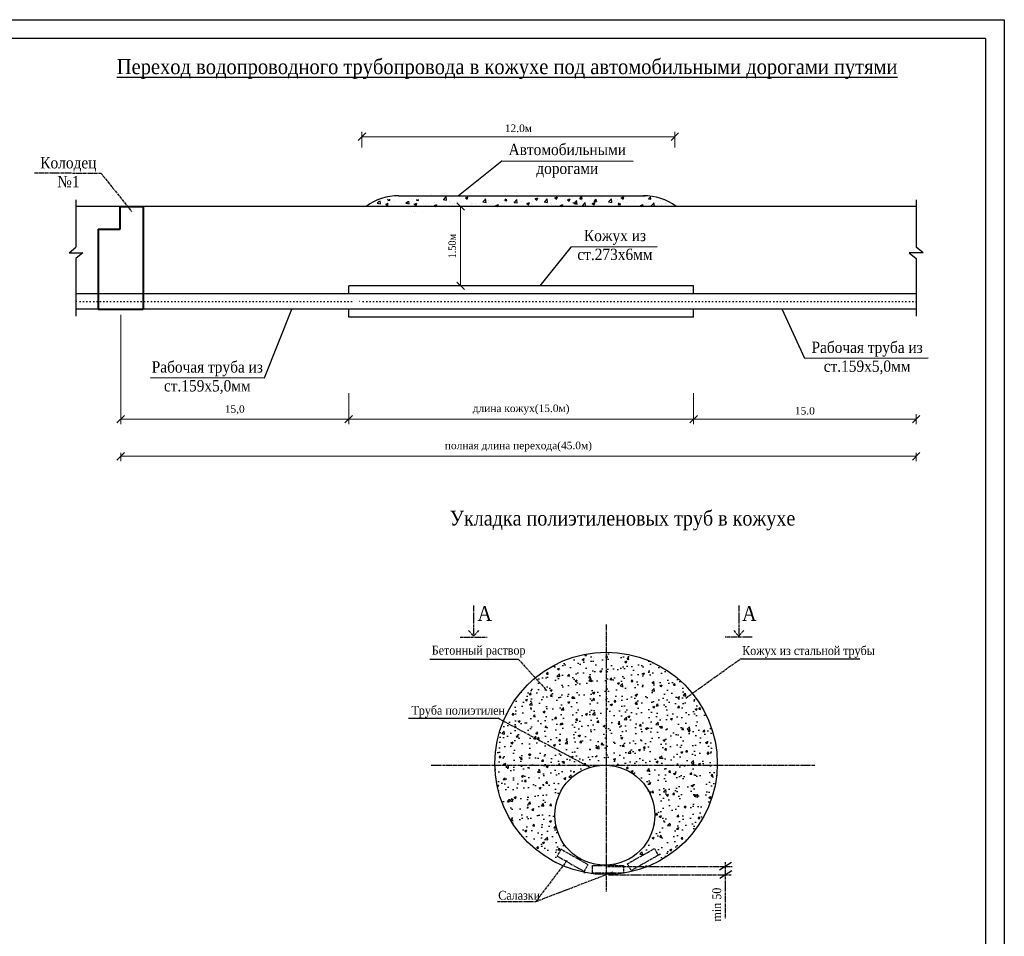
# Model space of a CAD drawing. Extents: x 0 to 361260, y 0 to 4201817.
# Tile 35 of 256: x 360482 to 360744, y 4194620 to 4194864. Entities that reach past the tile are written whole.
import ezdxf

# ---------------------------------------------------------------- set-up
doc = ezdxf.new("R2010")
doc.units = 0
doc.header["$LTSCALE"] = 0.5
doc.header["$MEASUREMENT"] = 0
doc.header["$PDMODE"] = 32
doc.header["$PDSIZE"] = 0.3
for name, pattern in [('CENTER', [2, 1.25, -0.25, 0.25, -0.25]), ('CONTI', [0]), ('Контура низ откосов  Штриховая 0.1-0.5 - - - - - - -', [0.6, 0.1, -0.5])]:
    doc.linetypes.add(name, pattern=pattern)
doc.layers.add('Geology', color=7, linetype='Continuous')
doc.layers.add('РУС', color=7, linetype='Continuous')
doc.styles.add('ESKD1', font='times.ttf', dxfattribs={"width": 0.6, "oblique": 15})
doc.styles.add('Times Nev Roman', font='times.ttf', dxfattribs={"width": 0.9})
doc.dimstyles.new('GENPLAN', dxfattribs={"dimtxt": 1, "dimasz": 4, "dimexe": 1.3, "dimexo": 1.5, "dimgap": 1.2, "dimtad": 1, "dimzin": 0, "dimdsep": 46, "dimtxsty": 'ESKD1', "dimblk1": 'OBLIQUE', "dimblk2": 'OBLIQUE', "dimtsz": 1, "dimcen": -2, "dimadec": 0, "dimazin": 0, "dimtfac": 0.75, "dimtix": 1, "dimtmove": 0, "dimatfit": 3, "dimfxl": 1, "dimtvp": 1.2, "dimlwd": 0, "dimlwe": 0, "dimarcsym": 0})

# ---------------------------------------------------------------- blocks, each defined once
blk = doc.blocks.new('*D457')
at = {"color": 0, "linetype": 'Continuous', "lineweight": 0, "ltscale": 3, "transparency": 16777216}
for p, q in [((360508.07, 4194746.83), (360510.07, 4194748.83)), ((360509.07, 4194748.74), (360509.07, 4194746.53)), ((360719.14, 4194746.83), (360721.14, 4194748.83)), ((360720.14, 4194748.74), (360720.14, 4194746.53)), ((360720.14, 4194747.83), (360509.07, 4194747.83))]:
    blk.add_line(p, q, dxfattribs=at)
at = {"layer": 'Defpoints', "color": 0, "linetype": 'Continuous', "lineweight": 106, "ltscale": 3, "transparency": 16777216}
for p in [(360509.07, 4194750.24), (360720.14, 4194750.24), (360509.07, 4194747.83)]:
    blk.add_point(p, dxfattribs=at)
at = {"color": 0, "linetype": 'Continuous', "ltscale": 3, "transparency": 16777216, "insert": (360614.6, 4194750.37), "char_height": 1, "width": 57.0626, "attachment_point": 5, "style": 'Times Nev Roman'}
blk.add_mtext('{\\H2x;\\W1;полная длина перехода(45.0м)}', dxfattribs=at)
blk = doc.blocks.new('_Oblique')
at = {"color": 0, "linetype": 'ByBlock', "lineweight": -2}
blk.add_line((-0.5, -0.5), (0.5, 0.5), dxfattribs=at)
blk = doc.blocks.new('*D458')
at = {"color": 0, "linetype": 'Continuous', "lineweight": 0, "ltscale": 3, "transparency": 16777216}
for p, q in [((360572.09, 4194831.61), (360574.09, 4194833.61)), ((360573.09, 4194829.74), (360573.09, 4194833.91)), ((360573.09, 4194832.61), (360656.11, 4194832.61)), ((360655.11, 4194831.61), (360657.11, 4194833.61)), ((360656.11, 4194829.74), (360656.11, 4194833.91))]:
    blk.add_line(p, q, dxfattribs=at)
at = {"layer": 'Defpoints', "color": 0, "linetype": 'Continuous', "lineweight": 106, "ltscale": 3, "transparency": 16777216}
for p in [(360656.11, 4194832.61), (360573.09, 4194828.24), (360656.11, 4194828.24)]:
    blk.add_point(p, dxfattribs=at)
at = {"color": 0, "linetype": 'Continuous', "ltscale": 3, "transparency": 16777216, "insert": (360614.6, 4194834.83), "char_height": 1, "attachment_point": 5, "style": 'Times Nev Roman'}
blk.add_mtext('{\\H2x;\\W1;12.0м}', dxfattribs=at)
blk = doc.blocks.new('*D459')
at = {"color": 0, "linetype": 'Continuous', "lineweight": 0, "ltscale": 3, "transparency": 16777216}
for p, q in [((360569.57, 4194764.54), (360569.57, 4194756.37)), ((360661.08, 4194764.54), (360661.08, 4194756.37)), ((360568.57, 4194756.67), (360570.57, 4194758.67)), ((360661.08, 4194757.67), (360569.57, 4194757.67)), ((360660.08, 4194756.67), (360662.08, 4194758.67))]:
    blk.add_line(p, q, dxfattribs=at)
at = {"layer": 'Defpoints', "color": 0, "linetype": 'Continuous', "lineweight": 106, "ltscale": 3, "transparency": 16777216}
for p in [(360569.57, 4194766.04), (360661.08, 4194766.04), (360569.57, 4194757.67)]:
    blk.add_point(p, dxfattribs=at)
at = {"color": 0, "linetype": 'Continuous', "ltscale": 3, "transparency": 16777216, "insert": (360615.32, 4194760.22), "char_height": 1, "width": 39.5971, "attachment_point": 5, "style": 'Times Nev Roman'}
blk.add_mtext('{\\H2x;\\W1;длина кожух(15.0м)}', dxfattribs=at)
blk = doc.blocks.new('*D460')
at = {"color": 0, "linetype": 'Continuous', "lineweight": 0, "ltscale": 3, "transparency": 16777216}
for p, q in [((360600.63, 4194814.1), (360597.95, 4194814.1)), ((360600.25, 4194813.1), (360598.25, 4194815.1)), ((360599.25, 4194814.1), (360599.25, 4194793.03)), ((360600.63, 4194793.03), (360597.95, 4194793.03)), ((360600.25, 4194792.03), (360598.25, 4194794.03))]:
    blk.add_line(p, q, dxfattribs=at)
at = {"layer": 'Defpoints', "color": 0, "linetype": 'Continuous', "lineweight": 106, "ltscale": 3, "transparency": 16777216}
for p in [(360602.13, 4194814.1), (360599.25, 4194793.03), (360602.13, 4194793.03)]:
    blk.add_point(p, dxfattribs=at)
at = {"color": 0, "linetype": 'Continuous', "ltscale": 3, "transparency": 16777216, "insert": (360597.03, 4194803.56), "char_height": 1, "width": 13.53, "attachment_point": 5, "rotation": 90, "style": 'Times Nev Roman'}
blk.add_mtext('{\\H2x;1.50м}', dxfattribs=at)
blk = doc.blocks.new('*D461')
at = {"color": 0, "linetype": 'CONTI', "lineweight": 0, "transparency": 16777216}
for p, q in [((360661.08, 4194764.54), (360661.08, 4194756.37)), ((360720.14, 4194759), (360720.14, 4194756.37)), ((360660.08, 4194756.67), (360662.08, 4194758.67)), ((360661.08, 4194757.67), (360720.14, 4194757.67)), ((360719.14, 4194756.67), (360721.14, 4194758.67))]:
    blk.add_line(p, q, dxfattribs=at)
at = {"layer": 'Defpoints', "color": 0, "linetype": 'CONTI', "lineweight": 106, "transparency": 16777216}
for p in [(360661.08, 4194766.04), (360720.14, 4194760.5), (360720.14, 4194757.67)]:
    blk.add_point(p, dxfattribs=at)
at = {"color": 0, "linetype": 'CONTI', "transparency": 16777216, "insert": (360690.61, 4194759.89), "char_height": 1, "width": 5.0727, "attachment_point": 5, "style": 'Times Nev Roman'}
blk.add_mtext('{\\H2x;\\W1;15.0}', dxfattribs=at)
blk = doc.blocks.new('*D462')
at = {"color": 0, "linetype": 'CONTI', "lineweight": 0, "transparency": 16777216}
for p, q in [((360509.07, 4194785.39), (360509.07, 4194756.37)), ((360569.57, 4194763.06), (360569.57, 4194756.37)), ((360508.07, 4194756.67), (360510.07, 4194758.67)), ((360509.07, 4194757.67), (360569.57, 4194757.67)), ((360568.57, 4194756.67), (360570.57, 4194758.67))]:
    blk.add_line(p, q, dxfattribs=at)
at = {"layer": 'Defpoints', "color": 0, "linetype": 'CONTI', "lineweight": 106, "transparency": 16777216}
for p in [(360509.07, 4194786.89), (360569.57, 4194764.56), (360569.57, 4194757.67)]:
    blk.add_point(p, dxfattribs=at)
at = {"color": 0, "linetype": 'CONTI', "transparency": 16777216, "insert": (360539.32, 4194760.12), "char_height": 1, "attachment_point": 5, "style": 'Times Nev Roman'}
blk.add_mtext('{\\H2x;\\W1;15,0}', dxfattribs=at)

msp = doc.modelspace()

# ---------------------------------------------------------------- hatches: boundary and pattern name
at = {"layer": 'Geology'}
h = msp.add_hatch(dxfattribs=at)
h.set_pattern_fill('AR-CONC', color=0, scale=0.784, style=0)
h.set_pattern_definition([(50, (359425.1574, 4194759.941), (5.62332, -0.491977), [0.588, -6.468]), (355, (359425.1574, 4194759.941), (-1.08781, 5.897186), [0.4704, -5.1744]), (100.4514, (359425.626, 4194759.9), (4.535514, 5.405206), [0.499723, -5.496954]), (46.1842, (359425.1574, 4194761.509), (8.36717, -1.29767), [0.882, -9.702]), (96.6356, (359425.855, 4194761.401), (7.327756, 7.637084), [0.749585, -8.24543]), (351.1842, (359425.157, 4194761.509), (7.32775, 7.63709), [0.7056, -7.7616]), (21, (359425.9414, 4194761.117), (4.679751, -3.156532), [0.588, -6.468]), (326, (359425.9414, 4194761.117), (1.907592, 5.685176), [0.4704, -5.1744]), (71.4514, (359426.3314, 4194760.854), (6.587345, 2.52864), [0.499723, -5.496954]), (37.5, (359425.1574, 4194759.9409), (0.0953333, 2.6098878), [0, -5.11168, 0, -5.2528, 0, -5.194]), (7.5, (359425.1574, 4194759.941), (2.062465, 3.092188), [0, -2.99488, 0, -4.99408, 0, -1.9796]), (327.5, (359423.409, 4194759.9409), (4.185168, -0.1768302), [0, -1.96, 0, -6.1152, 0, -8.1144]), (317.5, (359422.625, 4194759.941), (4.57218, 0.784823), [0, -2.548, 0, -4.06112, 0, -5.7624])])
h.paths.add_polyline_path([(360608.385, 4194665.891, 0.2927237), (360625.93, 4194639.358), (360627.246, 4194640.394), (360624.877, 4194641.741), (360625.896, 4194643.533), (360633.072, 4194639.453), (360631.925, 4194637.437, 0.0197763), (360634.227, 4194637.057), (360634.227, 4194639.725, -0.3425168), (360624.24, 4194652.593, -0.4224007), (360637.894, 4194665.871), (360637.894, 4194665.891)])
h.paths.add_polyline_path([(360637.894, 4194665.891), (360637.88, 4194695.82, 0.414247), (360608.382, 4194666.325, 0.0036766), (360608.385, 4194665.891)])
h.paths.add_polyline_path([(360667.368, 4194665.891, 0.4184941), (360637.88, 4194695.82), (360637.894, 4194665.891)])
h.paths.add_polyline_path([(360637.894, 4194665.891), (360637.894, 4194665.871, -0.4060735), (360650.808, 4194652.593, -0.4058079), (360637.906, 4194639.314), (360637.906, 4194639.232), (360642.481, 4194639.232), (360642.481, 4194638.99), (360643.913, 4194638.99), (360643.521, 4194639.68), (360650.697, 4194643.759), (360651.716, 4194641.967), (360646.479, 4194638.99), (360648.957, 4194638.99, 0.3014079), (360667.368, 4194665.891)])
h.paths.add_polyline_path([(360627.722, 4194653.283), (360656.797, 4194653.283), (360656.797, 4194657.987), (360627.722, 4194657.987)], flags=9)

# ---------------------------------------------------------------- linework, layer by layer
for p, q in [((360149.526, 4194863.66), (360743.526, 4194863.66)), ((360743.526, 4194863.66), (360743.526, 4194443.66)), ((360738.526, 4194858.66), (360169.526, 4194858.66)), ((360738.526, 4194858.66), (360738.526, 4194448.66))]:
    msp.add_line(p, q)
at = {"linetype": 'Continuous', "ltscale": 3}
for p, q in [((360610.227, 4194826.117), (360598.677, 4194816.937)), ((360610.227, 4194826.179), (360645.028, 4194826.117)), ((360497.192, 4194815.826), (360497.192, 4194803.323)), ((360573.093, 4194814.098), (360497.192, 4194814.098)), ((360720.139, 4194814.098), (360573.093, 4194814.098)), ((360720.139, 4194815.826), (360720.139, 4194803.323)), ((360495.373, 4194801.828), (360497.192, 4194803.323)), ((360628.47, 4194803.291), (360620.253, 4194793.031)), ((360651.387, 4194803.353), (360628.47, 4194803.291)), ((360721.958, 4194801.828), (360720.139, 4194803.323)), ((360495.373, 4194801.828), (360499.011, 4194801.828)), ((360499.011, 4194801.828), (360497.192, 4194800.307)), ((360721.958, 4194801.828), (360718.32, 4194801.828)), ((360718.32, 4194801.828), (360720.139, 4194800.307)), ((360497.192, 4194800.307), (360497.192, 4194784.985)), ((360720.139, 4194800.307), (360720.139, 4194784.985)), ((360720.139, 4194790.885), (360497.192, 4194790.885)), ((360720.139, 4194786.885), (360497.192, 4194786.885)), ((360505.235, 4194786.885), (360497.192, 4194786.885)), ((360547.222, 4194768.627), (360554.472, 4194786.885)), ((360690.586, 4194773.771), (360684.575, 4194786.885)), ((360723.327, 4194773.832), (360690.586, 4194773.771)), ((360516.942, 4194768.689), (360547.222, 4194768.627)), ((360591.049, 4194693.978), (360614.568, 4194693.978)), ((360673.566, 4194694.1), (360705.148, 4194694.1)), ((360585.401, 4194678.299), (360609.216, 4194678.299))]:
    msp.add_line(p, q, dxfattribs=at)
at = {"linetype": 'CONTI'}
msp.add_line((360582.837, 4194816.936), (360648.22, 4194816.937), dxfattribs=at)
at = {"linetype": 'Continuous', "lineweight": 40, "ltscale": 3}
for p, q in [((360508.898, 4194808.071), (360508.898, 4194814.098)), ((360508.898, 4194814.098), (360515.069, 4194814.098)), ((360515.069, 4194814.098), (360515.069, 4194786.885)), ((360503.067, 4194808.071), (360503.067, 4194786.885)), ((360503.067, 4194808.071), (360508.898, 4194808.071)), ((360503.067, 4194786.885), (360515.069, 4194786.885))]:
    msp.add_line(p, q, dxfattribs=at)
at = {"linetype": 'Continuous', "lineweight": 30, "ltscale": 3}
for p, q in [((360661.08, 4194793.031), (360569.566, 4194793.031)), ((360569.566, 4194790.885), (360569.566, 4194793.031)), ((360661.08, 4194790.885), (360661.08, 4194793.031)), ((360569.566, 4194784.74), (360569.566, 4194786.885)), ((360661.08, 4194784.74), (360661.08, 4194786.885)), ((360661.08, 4194784.74), (360569.566, 4194784.74))]:
    msp.add_line(p, q, dxfattribs=at)
at = {"linetype": 'Контура низ откосов  Штриховая 0.1-0.5 - - - - - - -', "ltscale": 3}
for p, q in [((360570.294, 4194788.885), (360497.192, 4194788.885)), ((360720.139, 4194788.885), (360572.087, 4194788.885))]:
    msp.add_line(p, q, dxfattribs=at)
at = {"linetype": 'Continuous', "ltscale": 3}
msp.add_circle((360637.877, 4194666.325), 29.495, dxfattribs=at)
for centre, start, end in [((360582.59, 4194803.146), 88.97577, 127.42993), ((360648.056, 4194803.146), 52.57007, 91.02423)]:
    msp.add_arc(centre, 13.792, start, end, dxfattribs=at)
at = {"layer": 'Geology', "color": 0, "linetype": 'CENTER'}
for p, q in [((360486.233, 4194823.018), (360503.804, 4194822.956)), ((360503.804, 4194822.956), (360512.022, 4194812.696)), ((360602.707, 4194708.227), (360602.707, 4194700.077)), ((360673.046, 4194708.227), (360673.046, 4194700.077)), ((360601.379, 4194701.593), (360602.707, 4194700.077)), ((360604.036, 4194701.593), (360602.707, 4194700.077)), ((360637.877, 4194703.193), (360637.909, 4194632.294)), ((360671.718, 4194701.593), (360673.046, 4194700.077)), ((360674.374, 4194701.593), (360673.046, 4194700.077)), ((360599.098, 4194699.788), (360606.317, 4194699.788)), ((360676.656, 4194699.788), (360669.437, 4194699.788)), ((360614.568, 4194693.978), (360622.15, 4194685.657)), ((360659.001, 4194683.675), (360673.566, 4194694.1)), ((360633.53, 4194665.262), (360609.216, 4194678.299)), ((360591.415, 4194665.891), (360693.457, 4194665.891)), ((360627.51, 4194640.602), (360619.223, 4194629.679)), ((360638.259, 4194638.99), (360671.297, 4194638.99)), ((360669.499, 4194640.113), (360669.499, 4194625.071)), ((360619.223, 4194629.679), (360639.69, 4194637.541)), ((360638.484, 4194636.745), (360671.072, 4194636.745)), ((360609.006, 4194629.688), (360619.223, 4194629.679))]:
    msp.add_line(p, q, dxfattribs=at)
at = {"layer": 'Geology', "color": 0, "linetype": 'Continuous'}
for p, q in [((360585.693, 4194816.324), (360585.693, 4194816.324)), ((360588.573, 4194816.343), (360588.573, 4194816.343)), ((360591.408, 4194817.305), (360591.408, 4194817.305)), ((360591.779, 4194816.771), (360591.779, 4194816.771)), ((360592.284, 4194816.832), (360592.284, 4194816.832)), ((360594.694, 4194815.942), (360595.457, 4194816.738)), ((360595.546, 4194815.787), (360595.437, 4194816.718)), ((360596.869, 4194816.498), (360596.869, 4194816.498)), ((360600.534, 4194816.387), (360601.22, 4194816.65)), ((360600.534, 4194816.387), (360601.021, 4194816.058)), ((360600.927, 4194816.829), (360600.927, 4194816.829)), ((360601.021, 4194816.058), (360601.219, 4194816.65)), ((360601.879, 4194816.818), (360601.879, 4194816.818)), ((360604.911, 4194816.343), (360604.911, 4194816.343)), ((360608.117, 4194816.771), (360608.117, 4194816.771)), ((360608.622, 4194816.832), (360608.622, 4194816.832)), ((360619.037, 4194816.113), (360619.723, 4194816.376)), ((360619.058, 4194816.324), (360619.058, 4194816.324)), ((360619.524, 4194815.784), (360619.722, 4194816.376)), ((360621.938, 4194816.343), (360621.938, 4194816.343)), ((360624.242, 4194816.365), (360624.929, 4194816.629)), ((360624.243, 4194816.365), (360624.73, 4194816.036)), ((360624.729, 4194816.036), (360624.928, 4194816.628)), ((360625.145, 4194816.771), (360625.145, 4194816.771)), ((360625.649, 4194816.832), (360625.649, 4194816.832)), ((360625.87, 4194816.54), (360625.87, 4194816.54)), ((360630.888, 4194816.167), (360631.361, 4194816.73)), ((360630.888, 4194816.167), (360631.474, 4194816.116)), ((360631.474, 4194816.115), (360631.36, 4194816.729)), ((360633.694, 4194816.56), (360633.694, 4194816.56)), ((360634.121, 4194816.256), (360634.121, 4194816.256)), ((360634.831, 4194816.38), (360634.831, 4194816.38)), ((360636.574, 4194816.579), (360636.574, 4194816.579)), ((360640.428, 4194816.324), (360640.428, 4194816.324)), ((360641.872, 4194816.38), (360642.558, 4194816.643)), ((360641.872, 4194816.38), (360642.359, 4194816.051)), ((360642.359, 4194816.051), (360642.557, 4194816.643)), ((360643.308, 4194816.343), (360643.308, 4194816.343)), ((360646.515, 4194816.771), (360646.515, 4194816.771)), ((360647.02, 4194816.832), (360647.02, 4194816.832)), ((360649.136, 4194816.102), (360649.609, 4194816.665)), ((360649.722, 4194816.05), (360649.608, 4194816.664)), ((360650.684, 4194816.561), (360650.684, 4194816.561)), ((360651.111, 4194816.256), (360651.111, 4194816.256)), ((360651.821, 4194816.38), (360651.821, 4194816.38)), ((360577.141, 4194814.97), (360578.013, 4194814.835)), ((360577.16, 4194814.99), (360577.621, 4194815.471)), ((360578.012, 4194814.835), (360577.927, 4194815.57)), ((360579.11, 4194815.04), (360579.11, 4194815.04)), ((360579.376, 4194814.731), (360580.062, 4194814.994)), ((360579.376, 4194814.731), (360579.863, 4194814.402)), ((360579.862, 4194814.402), (360580.061, 4194814.994)), ((360579.874, 4194815.824), (360579.874, 4194815.824)), ((360579.916, 4194815.772), (360580.104, 4194815.997)), ((360579.916, 4194815.772), (360580.501, 4194815.721)), ((360579.93, 4194815.205), (360579.93, 4194815.205)), ((360579.978, 4194815.343), (360579.978, 4194815.343)), ((360580.501, 4194815.72), (360580.45, 4194815.997)), ((360581.798, 4194815.454), (360581.798, 4194815.454)), ((360584.742, 4194814.938), (360585.614, 4194814.803)), ((360584.761, 4194814.958), (360585.222, 4194815.439)), ((360585.613, 4194814.803), (360585.528, 4194815.538)), ((360586.119, 4194816.02), (360586.119, 4194816.02)), ((360586.711, 4194815.008), (360586.711, 4194815.008)), ((360586.829, 4194816.144), (360586.829, 4194816.144)), ((360586.977, 4194814.698), (360587.663, 4194814.962)), ((360586.977, 4194814.698), (360587.464, 4194814.37)), ((360587.463, 4194814.369), (360587.662, 4194814.962)), ((360587.475, 4194815.792), (360587.475, 4194815.792)), ((360587.517, 4194815.74), (360587.705, 4194815.964)), ((360587.517, 4194815.74), (360588.102, 4194815.689)), ((360588.102, 4194815.688), (360588.051, 4194815.964)), ((360589.533, 4194815.019), (360589.533, 4194815.019)), ((360589.959, 4194814.715), (360589.959, 4194814.715)), ((360590.669, 4194814.838), (360590.669, 4194814.838)), ((360592.3, 4194814.367), (360592.986, 4194814.63)), ((360592.3, 4194814.367), (360592.697, 4194814.098)), ((360592.412, 4194815.038), (360592.412, 4194815.038)), ((360592.807, 4194814.098), (360592.985, 4194814.63)), ((360594.674, 4194815.922), (360595.546, 4194815.787)), ((360596.268, 4194815.205), (360596.268, 4194815.205)), ((360596.316, 4194815.343), (360596.316, 4194815.343)), ((360596.561, 4194815.077), (360596.561, 4194815.077)), ((360596.75, 4194814.244), (360596.75, 4194814.244)), ((360596.987, 4194814.773), (360596.987, 4194814.773)), ((360597.697, 4194814.896), (360597.697, 4194814.896)), ((360598.136, 4194815.454), (360598.136, 4194815.454)), ((360598.349, 4194814.104), (360598.349, 4194814.104)), ((360599.441, 4194815.096), (360599.441, 4194815.096)), ((360601.782, 4194814.934), (360601.782, 4194814.934)), ((360602.031, 4194815.184), (360602.031, 4194815.184)), ((360602.06, 4194814.593), (360602.06, 4194814.593)), ((360602.457, 4194814.88), (360602.457, 4194814.88)), ((360603.167, 4194815.003), (360603.167, 4194815.003)), ((360605.133, 4194815.308), (360606.005, 4194815.172)), ((360605.153, 4194815.328), (360605.916, 4194816.124)), ((360606.005, 4194815.173), (360605.896, 4194816.104)), ((360606.675, 4194815.031), (360606.675, 4194815.031)), ((360606.732, 4194815.561), (360606.732, 4194815.561)), ((360607.101, 4194814.727), (360607.101, 4194814.727)), ((360607.811, 4194814.85), (360607.811, 4194814.85)), ((360608.149, 4194814.401), (360608.149, 4194814.401)), ((360608.25, 4194815.408), (360608.25, 4194815.408)), ((360608.637, 4194814.367), (360609.324, 4194814.63)), ((360608.637, 4194814.367), (360609.035, 4194814.098)), ((360609.145, 4194814.098), (360609.323, 4194814.63)), ((360609.555, 4194815.05), (360609.555, 4194815.05)), ((360610.703, 4194815.731), (360610.703, 4194815.731)), ((360610.953, 4194815.707), (360611.304, 4194816.126)), ((360610.953, 4194815.707), (360611.539, 4194815.656)), ((360610.993, 4194814.969), (360610.993, 4194814.969)), ((360611.538, 4194815.655), (360611.47, 4194816.026)), ((360611.498, 4194815.029), (360611.498, 4194815.029)), ((360613.088, 4194814.244), (360613.088, 4194814.244)), ((360613.295, 4194815.205), (360613.295, 4194815.205)), ((360613.343, 4194815.343), (360613.343, 4194815.343)), ((360613.43, 4194815.159), (360614.302, 4194815.024)), ((360613.45, 4194815.179), (360614.213, 4194815.975)), ((360614.302, 4194815.024), (360614.194, 4194815.955)), ((360614.687, 4194814.104), (360614.687, 4194814.104)), ((360615.163, 4194815.454), (360615.163, 4194815.454)), ((360615.482, 4194815.335), (360615.482, 4194815.335)), ((360615.626, 4194815.735), (360615.626, 4194815.735)), ((360615.909, 4194815.031), (360615.909, 4194815.031)), ((360616.619, 4194815.155), (360616.619, 4194815.155)), ((360616.825, 4194814.861), (360617.511, 4194815.124)), ((360616.825, 4194814.861), (360617.312, 4194814.532)), ((360617.312, 4194814.532), (360617.51, 4194815.124)), ((360618.12, 4194814.934), (360618.12, 4194814.934)), ((360618.362, 4194815.354), (360618.362, 4194815.354)), ((360618.398, 4194814.593), (360618.398, 4194814.593)), ((360619.037, 4194816.113), (360619.524, 4194815.784)), ((360619.485, 4194816.02), (360619.485, 4194816.02)), ((360620.195, 4194816.144), (360620.195, 4194816.144)), ((360621.471, 4194815.308), (360622.343, 4194815.172)), ((360621.49, 4194815.328), (360622.254, 4194816.124)), ((360622.342, 4194815.173), (360622.234, 4194816.104)), ((360623.013, 4194815.031), (360623.013, 4194815.031)), ((360623.07, 4194815.561), (360623.07, 4194815.561)), ((360623.439, 4194814.727), (360623.439, 4194814.727)), ((360624.149, 4194814.85), (360624.149, 4194814.85)), ((360624.487, 4194814.401), (360624.487, 4194814.401)), ((360624.587, 4194815.408), (360624.587, 4194815.408)), ((360625.665, 4194814.367), (360626.351, 4194814.63)), ((360625.665, 4194814.367), (360626.062, 4194814.098)), ((360625.892, 4194815.05), (360625.892, 4194815.05)), ((360626.172, 4194814.098), (360626.35, 4194814.63)), ((360627.041, 4194815.731), (360627.041, 4194815.731)), ((360627.6, 4194815.878), (360628.287, 4194816.141)), ((360627.6, 4194815.878), (360628.088, 4194815.549)), ((360628.087, 4194815.549), (360628.286, 4194816.141)), ((360629.055, 4194815.156), (360629.927, 4194815.021)), ((360629.154, 4194814.259), (360629.154, 4194814.259)), ((360629.276, 4194814.865), (360630.147, 4194814.73)), ((360629.295, 4194814.885), (360630.059, 4194815.681)), ((360629.549, 4194815.124), (360629.549, 4194815.124)), ((360629.976, 4194814.82), (360629.976, 4194814.82)), ((360630.147, 4194814.73), (360630.039, 4194815.661)), ((360630.115, 4194814.244), (360630.115, 4194814.244)), ((360630.686, 4194814.943), (360630.686, 4194814.943)), ((360631.25, 4194815.732), (360631.25, 4194815.732)), ((360631.471, 4194815.441), (360631.471, 4194815.441)), ((360631.544, 4194814.357), (360632.415, 4194814.222)), ((360631.563, 4194814.378), (360632.326, 4194815.173)), ((360631.714, 4194814.104), (360631.714, 4194814.104)), ((360632.14, 4194814.979), (360632.14, 4194814.979)), ((360632.415, 4194814.223), (360632.307, 4194815.153)), ((360632.429, 4194815.143), (360632.429, 4194815.143)), ((360633.517, 4194815.607), (360633.517, 4194815.607)), ((360633.739, 4194814.933), (360633.739, 4194814.933)), ((360634.2, 4194814.86), (360634.886, 4194815.124)), ((360634.2, 4194814.86), (360634.688, 4194814.531)), ((360634.593, 4194815.302), (360634.593, 4194815.302)), ((360634.666, 4194815.205), (360634.666, 4194815.205)), ((360634.687, 4194814.531), (360634.886, 4194815.123)), ((360634.713, 4194815.343), (360634.713, 4194815.343)), ((360634.715, 4194815.457), (360635.187, 4194816.02)), ((360634.715, 4194815.457), (360635.3, 4194815.406)), ((360635.147, 4194814.934), (360635.147, 4194814.934)), ((360635.3, 4194815.405), (360635.187, 4194816.019)), ((360635.425, 4194814.593), (360635.425, 4194814.593)), ((360635.545, 4194815.291), (360635.545, 4194815.291)), ((360635.568, 4194815.528), (360635.568, 4194815.528)), ((360636.533, 4194815.454), (360636.533, 4194815.454)), ((360638.498, 4194815.308), (360639.37, 4194815.172)), ((360638.518, 4194815.328), (360639.281, 4194816.124)), ((360639.37, 4194815.173), (360639.261, 4194816.104)), ((360640.097, 4194815.561), (360640.097, 4194815.561)), ((360640.855, 4194816.02), (360640.855, 4194816.02)), ((360641.07, 4194814.652), (360641.421, 4194815.071)), ((360641.07, 4194814.652), (360641.655, 4194814.6)), ((360641.514, 4194814.401), (360641.514, 4194814.401)), ((360641.565, 4194816.144), (360641.565, 4194816.144)), ((360641.655, 4194814.6), (360641.586, 4194814.97)), ((360641.615, 4194815.408), (360641.615, 4194815.408)), ((360642.493, 4194815.354), (360642.493, 4194815.354)), ((360642.92, 4194815.05), (360642.92, 4194815.05)), ((360643.63, 4194815.173), (360643.63, 4194815.173)), ((360644.068, 4194815.731), (360644.068, 4194815.731)), ((360645.373, 4194815.373), (360645.373, 4194815.373)), ((360647.035, 4194814.367), (360647.721, 4194814.63)), ((360647.035, 4194814.367), (360647.433, 4194814.098)), ((360647.542, 4194814.098), (360647.72, 4194814.63)), ((360648.048, 4194815.206), (360648.048, 4194815.206)), ((360648.474, 4194814.902), (360648.474, 4194814.902)), ((360649.136, 4194816.102), (360649.722, 4194816.051)), ((360649.184, 4194815.026), (360649.184, 4194815.026)), ((360649.792, 4194814.293), (360650.663, 4194814.157)), ((360649.811, 4194814.313), (360650.574, 4194815.108)), ((360650.663, 4194814.158), (360650.555, 4194815.088)), ((360650.928, 4194815.225), (360650.928, 4194815.225)), ((360651.486, 4194814.244), (360651.486, 4194814.244)), ((360651.557, 4194814.57), (360651.557, 4194814.57)), ((360651.765, 4194815.542), (360651.765, 4194815.542)), ((360651.984, 4194814.265), (360651.984, 4194814.265)), ((360651.987, 4194814.869), (360651.987, 4194814.869)), ((360652.241, 4194815.649), (360652.241, 4194815.649)), ((360652.694, 4194814.389), (360652.694, 4194814.389)), ((360653.084, 4194814.104), (360653.084, 4194814.104)), ((360653.105, 4194815.565), (360653.105, 4194815.565)), ((360653.532, 4194815.26), (360653.532, 4194815.26)), ((360653.591, 4194815.009), (360653.591, 4194815.009)), ((360586.22, 4194812.71), (360586.22, 4194812.71)), ((360586.646, 4194812.406), (360586.646, 4194812.406)), ((360587.356, 4194812.53), (360587.356, 4194812.53)), ((360589.099, 4194812.729), (360589.099, 4194812.729))]:
    msp.add_line(p, q, dxfattribs=at)
at = {"layer": 'Geology', "color": 0}
for p, q in [((360671.094, 4194640.037), (360667.947, 4194638.016)), ((360671.2, 4194637.849), (360668.054, 4194635.828))]:
    msp.add_line(p, q, dxfattribs=at)
at = {"layer": 'Geology', "color": 0, "linetype": 'CENTER'}
for points in [[(360643.521, 4194639.68), (360650.697, 4194643.759), (360651.716, 4194641.967), (360644.539, 4194637.888)], [(360633.072, 4194639.453), (360625.896, 4194643.533), (360624.877, 4194641.741), (360632.053, 4194637.661)], [(360634.227, 4194639.232), (360642.481, 4194639.232), (360642.481, 4194637.17), (360634.227, 4194637.17)]]:
    msp.add_lwpolyline(points, close=True, dxfattribs=at)
at = {"layer": 'Geology', "color": 0}
msp.add_circle((360637.524, 4194652.593), 13.284, dxfattribs=at)

# ---------------------------------------------------------------- texts
at = {"attachment_point": 2, "style": 'Times Nev Roman'}
for s, insert, char_height, width in [('\\pt2.4624;{\\LПереход водопроводного трубопровода в кожухе под автомобильными дорогами путями}', (360611.604, 4194853.214), 4, 225.30886), ('\\pt1.8468;Автомобильными дорогами', (360627.559, 4194830.724), 3, 30.39186), ('\\pt1.8468;Колодец \\P№1', (360495.175, 4194827.204), 3, 16.67984), ('\\pt1.8468;Кожух из\\Pст.273х6мм ', (360640.22, 4194807.899), 3, 21.47124), ('\\pt1.8468;Рабочая труба из ст.159х5,0мм', (360707.128, 4194778.233), 3, 31.93771), ('\\pt1.8468;Рабочая труба из cт.159х5,0мм', (360532.047, 4194773.027), 3, 31.93771)]:
    msp.add_mtext(s, dxfattribs=dict(at, insert=insert, char_height=char_height, width=width))
at = {"layer": 'Geology', "color": 0, "linetype": 'CENTER', "style": 'Times Nev Roman', "width": 0.9}
for s, height, p in [('А', 3.92, (360603.743, 4194704.152)), ('А', 3.92, (360673.944, 4194704.152)), ('Бетонный раствор', 2.352, (360591.599, 4194695.201)), ('Кожух из стальной трубы', 2.352, (360673.976, 4194695.088))]:
    msp.add_text(s, height=height, dxfattribs=at).set_placement(p)
msp.add_text('min 50', height=2.352, rotation=90, dxfattribs=at).set_placement((360668.395, 4194624.388))
at = {"layer": 'РУС', "color": 0, "linetype": 'CENTER', "style": 'Times Nev Roman', "width": 0.9}
for s, height, p in [('Укладка полиэтиленовых труб в кожухе', 3.92, (360596.378, 4194729.44)), ('Труба полиэтилен.', 2.352, (360586.215, 4194679.237)), ('Cалазки', 2.352, (360609.255, 4194630.162))]:
    msp.add_text(s, height=height, dxfattribs=at).set_placement(p)

# ---------------------------------------------------------------- dimensions: what is measured, and where the dimension line sits
at = {"linetype": 'Continuous', "ltscale": 3}
dim = msp.add_linear_dim(base=(360656.114, 4194832.605), p1=(360573.093, 4194828.239), p2=(360656.114, 4194828.239), angle=180, text='{\\H2x;\\W1;12.0м}', dimstyle='GENPLAN', override={"dimtxsty": 'Times Nev Roman'}, dxfattribs=at)
dim.commit()
dim.dimension.update_dxf_attribs({"geometry": '*D458', "text_midpoint": (360614.604, 4194832.605), "dimtype": 160})
for base, p1, p2, angle, text, picture, middle in [((360599.251, 4194793.031), (360602.135, 4194814.098), (360602.135, 4194793.031), 90, '{\\H2x;1.50м}', '*D460', (360597.03, 4194803.565)), ((360569.566, 4194757.673), (360661.08, 4194766.039), (360569.566, 4194766.039), 180, '{\\H2x;\\W1;длина кожух(15.0м)}', '*D459', (360615.323, 4194760.217)), ((360509.068, 4194747.832), (360720.139, 4194750.243), (360509.068, 4194750.243), 180, '{\\H2x;\\W1;полная длина перехода(45.0м)}', '*D457', (360614.604, 4194750.373))]:
    dim = msp.add_linear_dim(base=base, p1=p1, p2=p2, angle=angle, text=text, dimstyle='GENPLAN', override={"dimtxsty": 'Times Nev Roman'}, dxfattribs=at)
    dim.commit()
    dim.dimension.update_dxf_attribs({"geometry": picture, "text_midpoint": middle})
at = {"linetype": 'CONTI'}
for base, p1, p2, text, picture, middle in [((360569.566, 4194757.673), (360509.068, 4194786.885), (360569.566, 4194764.558), '{\\H2x;\\W1;15,0}', '*D462', (360539.317, 4194760.119)), ((360720.139, 4194757.673), (360661.08, 4194766.039), (360720.139, 4194760.499), '{\\H2x;\\W1;15.0}', '*D461', (360690.609, 4194759.893))]:
    dim = msp.add_linear_dim(base=base, p1=p1, p2=p2, text=text, dimstyle='GENPLAN', override={"dimtxsty": 'Times Nev Roman'}, dxfattribs=at)
    dim.commit()
    dim.dimension.update_dxf_attribs({"geometry": picture, "text_midpoint": middle})

doc.saveas('drawing.dxf')
